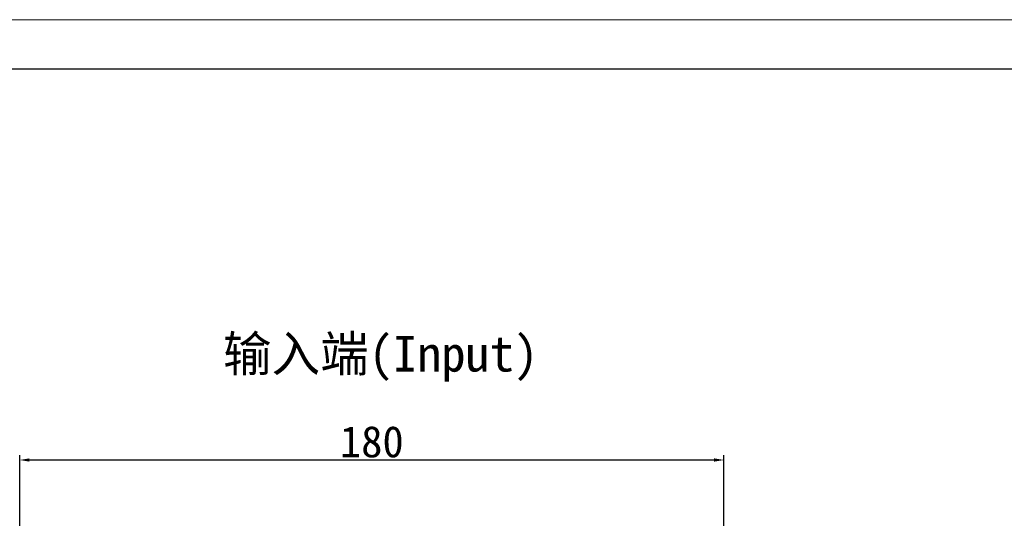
# Model space of a CAD drawing. Header units: millimetres. Extents: x 2047 to 3179, y 182 to 933.
# Tile 10 of 15: x 2174 to 2426, y 805 to 933. Entities that reach past the tile are written whole.
import ezdxf

# ---------------------------------------------------------------- set-up
doc = ezdxf.new("R2010")
doc.units = ezdxf.units.MM
doc.layers.add('6文字层', color=3, linetype='Continuous')
doc.layers.add('标注线', color=7, linetype='Continuous')
doc.layers.add('图框_外框线', color=7, linetype='Continuous', lineweight=18)
doc.styles.add('工程字', font='gbenor.shx', dxfattribs={"bigfont": 'gbcbig.shx'})
doc.dimstyles.new('ISO-25', dxfattribs={"dimtxt": 2.5, "dimasz": 2.5, "dimexe": 1.25, "dimexo": 0.625, "dimtad": 1, "dimtxsty": 'Standard', "dimcen": 2.5, "dimadec": 0, "dimazin": 0, "dimtfac": 1, "dimtmove": 0, "dimatfit": 3, "dimfxl": 1, "dimarcsym": 0})

# ---------------------------------------------------------------- blocks, each defined once
blk = doc.blocks.new('*D19')
at = {"layer": '6文字层', "color": 0, "lineweight": -2}
for p, q in [((2174.12, 776.29), (2174.12, 821.62)), ((2354.12, 776.29), (2354.12, 821.62)), ((2351.62, 820.37), (2176.62, 820.37))]:
    blk.add_line(p, q, dxfattribs=at)
at = {"layer": '6文字层', "color": 0}
for points in [[(2176.62, 820.79), (2176.62, 819.96), (2174.12, 820.37)], [(2351.62, 819.96), (2351.62, 820.79), (2354.12, 820.37)]]:
    blk.add_solid(points, dxfattribs=at)
at = {"layer": 'Defpoints', "color": 0}
for p in [(2174.12, 820.37), (2174.12, 775.66), (2354.12, 775.66)]:
    blk.add_point(p, dxfattribs=at)
at = {"layer": '6文字层', "color": 0, "insert": (2264.12, 825), "char_height": 8, "attachment_point": 5}
blk.add_mtext('180', dxfattribs=at)

msp = doc.modelspace()

# ---------------------------------------------------------------- linework, layer by layer
at = {"layer": '图框_外框线', "color": 3}
msp.add_lwpolyline([(2046.726, 181.633), (3109.049, 181.633), (3109.049, 932.846), (2046.726, 932.846)], close=True, dxfattribs=at)
at = {"layer": '图框_外框线', "color": 3, "lineweight": 25}
msp.add_lwpolyline([(2109.96, 194.279), (3096.402, 194.279), (3096.402, 920.2), (2109.96, 920.2)], close=True, dxfattribs=at)

# ---------------------------------------------------------------- texts
at = {"layer": '标注线', "color": 0, "insert": (2226.08, 852.074), "char_height": 9.1, "width": 106.39602, "attachment_point": 1, "style": '工程字'}
msp.add_mtext('{\\fKaiTi_GB2312|b0|i0|c134|p49;输入端(Input)}', dxfattribs=at)

# ---------------------------------------------------------------- dimensions: what is measured, and where the dimension line sits
at = {"layer": '6文字层'}
dim = msp.add_linear_dim(base=(2174.124, 820.373), p1=(2354.124, 775.663), p2=(2174.124, 775.663), dimstyle='ISO-25', override={"dimtxt": 8}, dxfattribs=at)
dim.commit()
dim.dimension.update_dxf_attribs({"geometry": '*D19', "text_midpoint": (2264.124, 820.373), "dimtype": 160})

doc.saveas('drawing.dxf')
